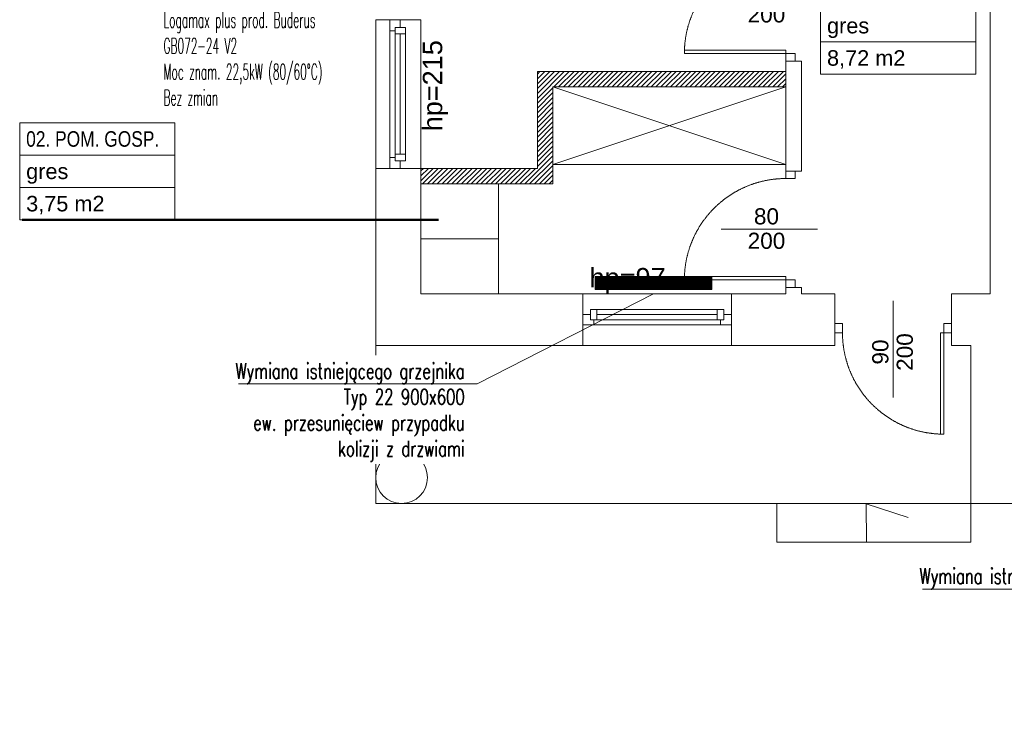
# Model space of a CAD drawing. Header units: millimetres. Extents: x -55054 to 44305, y -132338 to 49528.
# Tile 11 of 72: x 24751 to 32361, y -109431 to -104030. Entities that reach past the tile are written whole.
import ezdxf
from ezdxf import colors
from ezdxf.entities.mleader import LeaderData, LeaderLine
from ezdxf.enums import TextEntityAlignment as Align
from ezdxf.math import Vec2, Vec3

# ---------------------------------------------------------------- set-up
doc = ezdxf.new("R2010")
doc.units = ezdxf.units.MM
doc.header["$LTSCALE"] = 100
doc.linetypes.add('Kosów OSP 27-03-2026_xref$0$DASHED', pattern=[0.75, 0.5, -0.25])
for name, color, linetype, lineweight in [('.HC_CT_ISTN_ZASILANIE', 18, 'CFZ_LINE', 20), ('.WK_WODA_OPIS', 7, 'Continuous', 13), ('.XREF', 251, 'Continuous', 5), ('Kosów OSP 27-03-2026_xref$0$A_drzwi', 8, 'Continuous', 5), ('Kosów OSP 27-03-2026_xref$0$A_hatch', 8, 'Continuous', 5), ('Kosów OSP 27-03-2026_xref$0$A_meble', 8, 'Continuous', 5), ('Kosów OSP 27-03-2026_xref$0$A_meble kuchnia lazienka', 8, 'Continuous', 5), ('Kosów OSP 27-03-2026_xref$0$A_okno', 8, 'Continuous', 5), ('Kosów OSP 27-03-2026_xref$0$A_opis pom', 8, 'Continuous', 5), ('Kosów OSP 27-03-2026_xref$0$A_opis stolarki', 8, 'Continuous', 5), ('Kosów OSP 27-03-2026_xref$0$A_SC_MUROWANA_DZIAŁOWA', 8, 'Continuous', 5), ('Kosów OSP 27-03-2026_xref$0$A_schody', 8, 'Continuous', 5), ('Kosów OSP 27-03-2026_xref$0$A_scianazew', 8, 'Continuous', 5), ('Kosów OSP 27-03-2026_xref$0$a_sciany nowe', 8, 'Continuous', 5)]:
    doc.layers.add(name, color=color, linetype=linetype, lineweight=lineweight)
doc.styles.add('Kosów OSP 27-03-2026_xref$0$dar-styl', font='arial.ttf')
doc.styles.add('Kosów OSP 27-03-2026_xref$0$Standard', font='arial.ttf')
doc.styles.get("Standard").update_dxf_attribs({"font": 'arial.ttf'})
doc.styles.add('WYMIARY', font='romans.shx', dxfattribs={"width": 0.7})
doc.linetypes.add('CFZ_LINE', pattern='A,12.7,-5.08,["CF",Standard,S=2.54,R=0,X=-0.1,Y=-1.27],-12.35', length=30.13)

# ---------------------------------------------------------------- blocks, each defined once
blk = doc.blocks.new('*U191')
at = {"color": 0}
for p, q in [((0, -91.5), (-88, -91.5)), ((-88, -94.5), (-88, -91.5)), ((0, -91.5), (0, -94.5)), ((0, -94.5), (-88, -94.5))]:
    blk.add_line(p, q, dxfattribs=at)
for points in [[(8, -6.5), (8, 0), (0, 0), (0, -6.5)], [(8, -101), (8, -94.5), (0, -94.5), (0, -101)]]:
    blk.add_lwpolyline(points, close=True, dxfattribs=at)
at = {"color": 0, "linetype": 'Kosów OSP 27-03-2026_xref$0$DASHED', "ltscale": 15}
blk.add_arc((0, -94.5), 88, 90, 178.04636, dxfattribs=at)
at = {"layer": 'Kosów OSP 27-03-2026_xref$0$A_opis stolarki'}
blk.add_line((-56.09, -50.5), (27.54, -50.5), dxfattribs=at)
at = {"layer": 'Kosów OSP 27-03-2026_xref$0$A_opis stolarki', "ltscale": 0.5, "style": 'Kosów OSP 27-03-2026_xref$0$dar-styl'}
blk.add_attdef('ODPORNOŚĆ_OGNIOWA', text='', height=15, rotation=90, dxfattribs=at).set_placement((-55.91, -50.5), align=Align.TOP_CENTER)
blk.add_attdef('SYMBOL_DRZWI1', text='', height=14, dxfattribs=at).set_placement((-16.77, -50.5), align=Align.BOTTOM_CENTER)
blk.add_attdef('SYMBOL_DRZWI2', text='', height=14, dxfattribs=at).set_placement((-16.77, -53.5), align=Align.TOP_CENTER)
blk = doc.blocks.new('*U192')
at = {"color": 0}
for p, q in [((0, -91.5), (-88, -91.5)), ((-88, -94.5), (-88, -91.5)), ((0, -91.5), (0, -94.5)), ((0, -94.5), (-88, -94.5))]:
    blk.add_line(p, q, dxfattribs=at)
for points in [[(8, -6.5), (8, 0), (0, 0), (0, -6.5)], [(8, -101), (8, -94.5), (0, -94.5), (0, -101)]]:
    blk.add_lwpolyline(points, close=True, dxfattribs=at)
at = {"color": 0, "linetype": 'Kosów OSP 27-03-2026_xref$0$DASHED', "ltscale": 15}
blk.add_arc((0, -94.5), 88, 90, 178.04636, dxfattribs=at)
at = {"layer": 'Kosów OSP 27-03-2026_xref$0$A_opis stolarki'}
blk.add_line((-56.09, -50.5), (27.54, -50.5), dxfattribs=at)
at = {"layer": 'Kosów OSP 27-03-2026_xref$0$A_opis stolarki', "ltscale": 0.5, "style": 'Kosów OSP 27-03-2026_xref$0$dar-styl', "text_generation_flag": 2}
blk.add_attdef('ODPORNOŚĆ_OGNIOWA', text='', height=15, rotation=270, dxfattribs=at).set_placement((52.16, -50.5), align=Align.TOP_CENTER)
at = {"layer": 'Kosów OSP 27-03-2026_xref$0$A_opis stolarki', "ltscale": 0.5, "style": 'Kosów OSP 27-03-2026_xref$0$dar-styl'}
blk.add_attdef('SYMBOL_DRZWI1', text='', height=14, dxfattribs=at).set_placement((-16.77, -50.5), align=Align.BOTTOM_CENTER)
blk.add_attdef('SYMBOL_DRZWI2', text='', height=14, dxfattribs=at).set_placement((-16.77, -53.5), align=Align.TOP_CENTER)
blk = doc.blocks.new('Kosów OSP 27-03-2026_xref$0$A_METKA POM.')
at = {"layer": 'Kosów OSP 27-03-2026_xref$0$A_opis pom'}
blk.add_lwpolyline([(0, 0), (120, 0), (120, -75), (0, -75)], close=True, dxfattribs=at)
for points in [[(0, -25), (120, -25)], [(0, -50), (120, -50)]]:
    blk.add_lwpolyline(points, dxfattribs=at)
at = {"layer": 'Kosów OSP 27-03-2026_xref$0$A_opis pom', "style": 'Kosów OSP 27-03-2026_xref$0$dar-styl'}
for tag, p in [('NAZWA_POM', (5, -6.5)), ('WYKOŃCZENIE', (5, -31.5)), ('POWIERZCHNIA', (5, -56.5))]:
    blk.add_attdef(tag, text='', height=12, dxfattribs=at).set_placement(p, align=Align.TOP_LEFT)
blk = doc.blocks.new('Kosów OSP 27-03-2026_xref$0$A$C69D56E1C')
at = {"layer": 'Kosów OSP 27-03-2026_xref$0$A_hatch'}
h = blk.add_hatch(dxfattribs=at)
h.set_pattern_fill('COMMON_BRICK', color=256)
h.set_pattern_definition([(45, (105094.091, 4849.73), (-1.88090404, 1.88090404), [])])
h.paths.add_polyline_path([(-1643.27, -880.46), (-1643.27, -868.46), (-1553.27, -868.46), (-1553.27, -793.46), (-1361.27, -793.46), (-1361.27, -805.46), (-1541.27, -805.46), (-1541.27, -880.46)])
h.paths.add_polyline_path([(-1410.27, -132.46), (-1410.27, -369.46), (-1361.27, -369.46), (-1361.27, -432.46), (-1349.27, -432.46), (-1349.27, -369.46), (-1334.27, -369.46), (-1334.27, -357.46), (-1398.27, -357.46), (-1398.27, -235.46), (-1398.27, -132.46)])
h.paths.add_polyline_path([(-1478.27, -107.46), (-1478.27, -132.46), (-1388.27, -132.46), (-1388.27, -107.46)])
h.paths.add_polyline_path([(-1234.27, -369.46), (-1234.27, -357.46), (-1198.27, -357.46), (-1198.27, -369.46)])
at = {"linetype": 'Kosów OSP 27-03-2026_xref$0$DASHED', "ltscale": 50}
for points in [[(-1643.27, -753.46), (-1678.27, -753.46), (-1678.27, -868.46), (-1643.27, -868.46)], [(-1518.27, -965.46), (-1518.26, -1005.46), (-1403.26, -1005.46), (-1403.26, -965.46)]]:
    blk.add_lwpolyline(points, close=True, dxfattribs=at)
at = {"layer": 'Kosów OSP 27-03-2026_xref$0$A_meble'}
for p, q in [((-1541.27, -865.46), (-1361.27, -805.46)), ((-1361.27, -865.46), (-1541.27, -805.46)), ((-1583.27, -922.96), (-1643.27, -922.96))]:
    blk.add_line(p, q, dxfattribs=at)
for points in [[(-1541.27, -805.46), (-1361.27, -805.46), (-1361.27, -865.46), (-1541.27, -865.46)], [(-1643.27, -965.46), (-1643.27, -880.46), (-1583.27, -880.46), (-1583.27, -965.46)]]:
    blk.add_lwpolyline(points, close=True, dxfattribs=at)
at = {"layer": 'Kosów OSP 27-03-2026_xref$0$A_okno'}
for p, q in [((-1667.27, -761.96, 0), (-1667.27, -753.46, 0)), ((-1663.27, -759.46, 0), (-1655.27, -759.46, 0)), ((-1663.27, -764.46, 0), (-1663.27, -759.46, 0)), ((-1659.27, -759.46, 0), (-1663.27, -759.46, 0)), ((-1663.27, -759.46, 0), (-1663.27, -810.96, -0.02)), ((-1659.27, -753.46, 0), (-1659.27, -759.46, 0)), ((-1655.27, -810.96, -0.02), (-1655.27, -759.46, 0)), ((-1655.27, -759.46, 0), (-1655.27, -764.46, 0)), ((-1663.27, -761.96, 0), (-1667.27, -761.96, 0)), ((-1667.27, -810.96, -0.02), (-1667.27, -761.96, 0)), ((-1659.77, -764.46, 0), (-1663.27, -764.46, 0)), ((-1655.27, -764.46, 0), (-1663.27, -764.46, 0)), ((-1659.27, -764.46, 0), (-1659.27, -810.96, -0.02)), ((-1655.27, -764.46, 0), (-1658.77, -764.46, 0)), ((-1667.27, -868.46, -0.05), (-1667.27, -810.96, -0.02)), ((-1663.27, -810.96, -0.02), (-1663.27, -862.46, -0.04)), ((-1659.27, -810.96, -0.02), (-1659.27, -857.46, -0.04)), ((-1655.27, -862.46, -0.05), (-1655.27, -810.96, -0.02)), ((-1663.27, -857.46, -0.04), (-1655.27, -857.46, -0.04)), ((-1663.27, -859.96, -0.04), (-1667.27, -859.96, -0.04)), ((-1655.27, -862.46, -0.04), (-1663.27, -862.46, -0.04)), ((-1659.27, -868.46, -0.04), (-1659.27, -862.46, -0.04)), ((-1518.27, -981.46, 0), (-1512.27, -981.46, 0)), ((-1460.76, -977.46, -0.02), (-1512.27, -977.46, 0)), ((-1512.27, -985.46, 0), (-1512.27, -977.46, 0)), ((-1512.27, -977.46, 0), (-1507.27, -977.46, 0)), ((-1512.27, -981.46, 0), (-1512.27, -985.46, 0)), ((-1507.27, -977.46, 0), (-1507.27, -980.96, 0)), ((-1507.27, -977.46, 0), (-1507.27, -985.46, 0)), ((-1507.27, -981.46, 0), (-1460.76, -981.46, -0.02)), ((-1409.26, -977.46, -0.05), (-1460.76, -977.46, -0.02)), ((-1460.76, -981.46, -0.02), (-1414.26, -981.46, -0.04)), ((-1414.26, -985.46, -0.04), (-1414.26, -977.46, -0.04)), ((-1409.26, -977.46, -0.04), (-1409.26, -985.46, -0.04)), ((-1403.26, -981.46, -0.04), (-1409.26, -981.46, -0.04)), ((-1507.27, -985.46, 0), (-1512.27, -985.46, 0)), ((-1512.27, -985.46, 0), (-1460.76, -985.46, -0.02)), ((-1509.77, -985.46, 0), (-1509.77, -989.46, 0)), ((-1507.27, -981.96, 0), (-1507.27, -985.46, 0)), ((-1460.76, -985.46, -0.02), (-1409.26, -985.46, -0.04)), ((-1411.76, -985.46, -0.04), (-1411.76, -989.46, -0.04)), ((-1509.77, -989.46, 0), (-1518.27, -989.46, 0)), ((-1460.76, -989.46, -0.02), (-1509.77, -989.46, 0)), ((-1403.26, -989.46, -0.05), (-1460.76, -989.46, -0.02))]:
    blk.add_line(p, q, dxfattribs=at)
at = {"layer": 'Kosów OSP 27-03-2026_xref$0$A_opis pom', "const_width": 2}
blk.add_lwpolyline([(-1951.7, -908.17), (-1629.65, -908.17)], dxfattribs=at)
at = {"layer": 'Kosów OSP 27-03-2026_xref$0$A_SC_MUROWANA_DZIAŁOWA'}
for points in [[(-1203.27, -805.46), (-1203.27, -706.46)], [(-1361.27, -870.46), (-1361.27, -785.46)], [(-1361.27, -785.46), (-1349.27, -785.46)], [(-1349.27, -817.46), (-1349.27, -785.46)], [(-1203.27, -965.46), (-1203.27, -805.46)], [(-1349.27, -870.46), (-1349.27, -817.46)]]:
    blk.add_lwpolyline(points, dxfattribs=at)
at = {"layer": 'Kosów OSP 27-03-2026_xref$0$A_schody'}
for p, q in [((-1678.27, -1005.46), (-1678.27, -1127.46)), ((-1218.27, -1127.46), (-1678.27, -1127.46)), ((-1368.27, -1157.46), (-1368.27, -1127.46)), ((-1299, -1157.39), (-1299.26, -1127.64)), ((-1299.26, -1127.64), (-1266.78, -1138.2)), ((-1218.27, -1157.46), (-1218.27, -1127.46)), ((-1218.27, -1157.46), (-1368.27, -1157.46))]:
    blk.add_line(p, q, dxfattribs=at)
at = {"layer": 'Kosów OSP 27-03-2026_xref$0$A_scianazew'}
for p, q in [((-1678.27, -868.46), (-1678.27, -1005.46)), ((-1361.27, -870.46), (-1349.27, -870.46)), ((-1638.27, -965.46), (-1643.27, -965.46)), ((-1403.26, -965.46), (-1361.27, -965.46)), ((-1361.27, -965.46), (-1361.27, -960.46)), ((-1361.27, -960.46), (-1349.27, -960.46)), ((-1349.27, -960.46), (-1349.27, -965.46)), ((-1678.27, -1005.46), (-1678.27, -1005.46)), ((-1678.27, -1005.46), (-1518.27, -1005.46))]:
    blk.add_line(p, q, dxfattribs=at)
for points in [[(-1643.27, -868.46), (-1643.27, -965.46)], [(-1638.27, -965.46), (-1518.27, -965.46)], [(-1349.27, -965.46), (-1323.27, -965.46)], [(-1323.27, -1005.46), (-1323.27, -965.46)], [(-1233.27, -965.46), (-1203.27, -965.46)], [(-1233.27, -1005.46), (-1233.27, -965.46)], [(-1403.26, -1005.46), (-1323.27, -1005.46)], [(-1233.27, -1005.46), (-1218.27, -1005.46), (-1218.27, -1127.46), (-1007.27, -1127.46)]]:
    blk.add_lwpolyline(points, dxfattribs=at)
blk.add_circle((-1658.27, -1107.46), 20, dxfattribs=at)
at = {"layer": 'Kosów OSP 27-03-2026_xref$0$a_sciany nowe'}
for p, q in [((-1361.27, -805.46), (-1361.27, -793.46)), ((-1643.27, -880.46), (-1643.27, -868.46))]:
    blk.add_line(p, q, dxfattribs=at)
for points in [[(-1643.27, -868.46), (-1553.27, -868.46), (-1553.27, -793.46), (-1361.27, -793.46)], [(-1643.27, -880.46), (-1541.27, -880.46), (-1541.27, -805.46), (-1361.27, -805.46)]]:
    blk.add_lwpolyline(points, dxfattribs=at)
at = {"layer": 'Kosów OSP 27-03-2026_xref$0$A_drzwi', "xscale": 0.8910781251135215, "yscale": 0.8910781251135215, "zscale": 0.8910781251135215}
for name, p in [('*U192', (-1361.27, -695.46)), ('*U191', (-1361.27, -870.46))]:
    blk.add_blockref(name, p, dxfattribs=at).add_auto_attribs({'SYMBOL_DRZWI1': '80', 'SYMBOL_DRZWI2': '200'})
at = {"layer": 'Kosów OSP 27-03-2026_xref$0$A_drzwi', "xscale": 0.8910891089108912, "yscale": 0.8910891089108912, "zscale": 0.8910891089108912, "rotation": 90.0000000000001}
blk.add_blockref('*U192', (-1323.27, -995.46), dxfattribs=at).add_auto_attribs({'SYMBOL_DRZWI1': '90', 'SYMBOL_DRZWI2': '200'})
at = {"layer": 'Kosów OSP 27-03-2026_xref$0$A_opis pom'}
ref = blk.add_blockref('Kosów OSP 27-03-2026_xref$0$A_METKA POM.', (-1334.43, -720.55, -80), dxfattribs=dict(at, rotation=360))
ref.add_attrib('NAZWA_POM', '0.1 WIATROŁAP', dxfattribs={"height": 12, "style": 'Kosów OSP 27-03-2026_xref$0$dar-styl', "width": 0.8}).set_placement((-1329.43, -727.05, -80), align=Align.TOP_LEFT)
ref.add_attrib('WYKOŃCZENIE', 'gres', dxfattribs={"height": 12, "style": 'Kosów OSP 27-03-2026_xref$0$dar-styl'}).set_placement((-1329.43, -752.05, -80), align=Align.TOP_LEFT)
ref.add_attrib('POWIERZCHNIA', '8,72 m2', dxfattribs={"height": 12, "style": 'Kosów OSP 27-03-2026_xref$0$dar-styl'}).set_placement((-1329.43, -777.05, -80), align=Align.TOP_LEFT)
ref = blk.add_blockref('Kosów OSP 27-03-2026_xref$0$A_METKA POM.', (-1953.4, -833.17), dxfattribs=dict(at, rotation=360))
ref.add_attrib('NAZWA_POM', '02. POM. GOSP.', dxfattribs={"height": 12, "style": 'Kosów OSP 27-03-2026_xref$0$dar-styl', "width": 0.8}).set_placement((-1948.4, -839.67), align=Align.TOP_LEFT)
ref.add_attrib('WYKOŃCZENIE', 'gres', dxfattribs={"height": 12, "style": 'Kosów OSP 27-03-2026_xref$0$dar-styl'}).set_placement((-1948.4, -864.67), align=Align.TOP_LEFT)
ref.add_attrib('POWIERZCHNIA', '3,75 m2', dxfattribs={"height": 12, "style": 'Kosów OSP 27-03-2026_xref$0$dar-styl'}).set_placement((-1948.4, -889.67), align=Align.TOP_LEFT)
at = {"layer": 'Kosów OSP 27-03-2026_xref$0$A_opis pom', "insert": (-1641.82, -839.79, 0.09), "char_height": 15, "width": 119.0753, "attachment_point": 1, "rotation": 90, "style": 'Kosów OSP 27-03-2026_xref$0$Standard'}
blk.add_mtext('hp=215', dxfattribs=at)
at = {"layer": 'Kosów OSP 27-03-2026_xref$0$A_opis pom', "insert": (-1512.98, -945.42, 0.09), "char_height": 15, "width": 119.0753, "attachment_point": 1, "style": 'Kosów OSP 27-03-2026_xref$0$Standard'}
blk.add_mtext('hp=97', dxfattribs=at)
blk = doc.blocks.new('Kosów OSP 27-03-2026_xref')
at = {"layer": 'Kosów OSP 27-03-2026_xref$0$A_meble kuchnia lazienka'}
blk.add_blockref('Kosów OSP 27-03-2026_xref$0$A$C69D56E1C', (6868.75, -5828.65), dxfattribs=at)
blk = doc.blocks.new('_None')

msp = doc.modelspace()

# ---------------------------------------------------------------- block references
at = {"layer": '.XREF', "xscale": 10, "yscale": 10, "zscale": 10}
msp.add_blockref('Kosów OSP 27-03-2026_xref', (-24402.4, -38209.1, -141.5), dxfattribs=at)

# ---------------------------------------------------------------- next in the draw order: leaders
at = {"layer": '.WK_WODA_OPIS'}
ml = msp.add_multileader_mtext('Standard', dxfattribs=at)
ml.set_content('\\W0.5;Grzejnik panelowy dekoracyjny\\P1200W 1600x410\\Pmodyfikacja istniejących podejść \\P', color=256, style='WYMIARY')
ml.set_leader_properties(linetype='ByLayer', lineweight=-1)
ml.set_arrow_properties(name='NONE')
ml.build(insert=Vec2(0, 0))
ml.multileader.update_dxf_attribs({"text_left_attachment_type": 6, "text_right_attachment_type": 6, "dogleg_length": 86.4, "arrow_head_size": 40})
ctx = ml.context
ctx.base_point, ctx.char_height, ctx.arrow_head_size, ctx.landing_gap_size, ctx.plane_origin = Vec3(26187.9, -102670.9, 524.5), 120, 40, 10, Vec3(-52145206.9, -7113393.3, 524.5)
ctx.left_attachment, ctx.right_attachment = 6, 6
notes = []
notes.append((ctx, [(0, (1, 1, 0), (27791.4, -102670.9, 524.5), (-1, 0), 86.4, [(0, [(30792.4, -102340.1, 524.5)], 0, [])])]))
ctx.mtext.insert, ctx.mtext.line_spacing_style = Vec3(26197.9, -102510.9, 524.5), 2
ctx.mtext.has_bg_fill, ctx.mtext.bg_color, ctx.mtext.bg_scale_factor, ctx.mtext.bg_transparency, ctx.mtext.use_window_bg_color = 1, -1027028792, 1.5, 0, 1
ml = msp.add_multileader_mtext('Standard', dxfattribs=at)
ml.set_content('Wymiana istniejącego grzejnika\\PTyp 22 1200x600', color=256, style='WYMIARY')
ml.set_leader_properties(lineweight=-1)
ml.set_arrow_properties(name='NONE')
ml.build(insert=Vec2(0, 0))
ml.multileader.update_dxf_attribs({"text_left_attachment_type": 6, "text_right_attachment_type": 6, "dogleg_length": 86.4, "arrow_head_size": 40})
ctx = ml.context
ctx.base_point, ctx.char_height, ctx.arrow_head_size, ctx.landing_gap_size, ctx.plane_origin = Vec3(31484.2, -108431.6, 258.5), 120, 40, 10, Vec3(66837.8, -94054.5, 258.5)
ctx.left_attachment, ctx.right_attachment, ctx.text_align_type = 6, 6, 2
notes.append((ctx, [(0, (1, 1, 0), (33574.5, -108431.6, 258.5), (-1, 0), 86.4, [(0, [(34787.4, -107370.2, 258.5)], 0, [])])]))
ctx.mtext.insert, ctx.mtext.alignment, ctx.mtext.line_spacing_style, ctx.mtext.flow_direction = Vec3(33478.2, -108271.6, 258.5), 3, 2, 5
ctx.mtext.has_bg_fill, ctx.mtext.bg_color, ctx.mtext.bg_scale_factor, ctx.mtext.bg_transparency, ctx.mtext.use_window_bg_color = 1, -1027028792, 1.5, 0, 1
for ctx, leaders in notes:
    for number, flags, end, landing, length, lines in leaders:
        leader = LeaderData()
        leader.index, (leader.has_last_leader_line, leader.has_dogleg_vector, leader.attachment_direction) = number, flags
        leader.last_leader_point, leader.dogleg_vector, leader.dogleg_length = Vec3(end), Vec3(landing), length
        for number, points, colour, breaks in lines:
            line = LeaderLine()
            line.index, line.vertices, line.color, line.breaks = number, Vec3.list(points), colors.encode_raw_color(colour), breaks
            leader.lines.append(line)
        ctx.leaders.append(leader)

# ---------------------------------------------------------------- next in the draw order: leaders
ml = msp.add_multileader_mtext('Standard', dxfattribs=at)
ml.set_content('\\W0.5;Istniejący kocioł gazowy\\PLogamax plus prod. Buderus\\PGB072-24 V2\\PMoc znam. 22,5kW (80/60%%dC)\\PBez zmian', color=256, style='WYMIARY')
ml.set_leader_properties(linetype='ByLayer', lineweight=-1)
ml.set_arrow_properties(name='NONE')
ml.build(insert=Vec2(0, 0))
ml.multileader.update_dxf_attribs({"text_left_attachment_type": 6, "text_right_attachment_type": 6, "dogleg_length": 86.4, "arrow_head_size": 40})
ctx = ml.context
ctx.base_point, ctx.char_height, ctx.arrow_head_size, ctx.landing_gap_size, ctx.plane_origin = Vec3(25851.8, -103916.3, 524.5), 120, 40, 10, Vec3(-52145832.5, -7114428.7, 524.5)
ctx.left_attachment, ctx.right_attachment = 6, 6
notes = []
notes.append((ctx, [(0, (1, 1, 0), (27335.3, -103916.3, 524.5), (-1, 0), 86.4, [(0, [(29301.5, -103602.9, 524.5)], 0, [])])]))
ctx.mtext.insert, ctx.mtext.line_spacing_style = Vec3(25861.8, -103772.3, 524.5), 2
ctx.mtext.has_bg_fill, ctx.mtext.bg_color, ctx.mtext.bg_scale_factor, ctx.mtext.bg_transparency, ctx.mtext.use_window_bg_color = 1, -1027028792, 1.5, 0, 1
for ctx, leaders in notes:
    for number, flags, end, landing, length, lines in leaders:
        leader = LeaderData()
        leader.index, (leader.has_last_leader_line, leader.has_dogleg_vector, leader.attachment_direction) = number, flags
        leader.last_leader_point, leader.dogleg_vector, leader.dogleg_length = Vec3(end), Vec3(landing), length
        for number, points, colour, breaks in lines:
            line = LeaderLine()
            line.index, line.vertices, line.color, line.breaks = number, Vec3.list(points), colors.encode_raw_color(colour), breaks
            leader.lines.append(line)
        ctx.leaders.append(leader)

# ---------------------------------------------------------------- next in the draw order: hatches: boundary and pattern name
at = {"layer": '.HC_CT_ISTN_ZASILANIE', "ltscale": 0.01}
h = msp.add_hatch(dxfattribs=at)
h.set_pattern_fill('ANSI31', color=256, angle=90, style=0)
h.set_pattern_definition([(135, (-4978.7004, 25518.3425), (-2.24506403, -2.24506403), [])])
h.paths.add_polyline_path([(29200.1, -106115.5), (30100.1, -106115.5), (30100.1, -106015.5), (29200.1, -106015.5)])

# ---------------------------------------------------------------- next in the draw order: linework, layer by layer
at = {"layer": '.HC_CT_ISTN_ZASILANIE', "ltscale": 0.01, "elevation": -141.5}
msp.add_lwpolyline([(29200.1, -106115.5), (30100.1, -106115.5), (30100.1, -106015.5), (29200.1, -106015.5)], close=True, dxfattribs=at)

# ---------------------------------------------------------------- next in the draw order: leaders
at = {"layer": '.WK_WODA_OPIS'}
ml = msp.add_multileader_mtext('Standard', dxfattribs=at)
ml.set_content('Wymiana istniejącego grzejnika\\PTyp 22 900x600 \\Pew. przesunięciew przypadku \\Pkolizji z drzwiami', color=256, style='WYMIARY')
ml.set_leader_properties(lineweight=-1)
ml.set_arrow_properties(name='NONE')
ml.build(insert=Vec2(0, 0))
ml.multileader.update_dxf_attribs({"text_left_attachment_type": 6, "text_right_attachment_type": 6, "dogleg_length": 86.4, "arrow_head_size": 40})
ctx = ml.context
ctx.base_point, ctx.char_height, ctx.arrow_head_size, ctx.landing_gap_size, ctx.plane_origin = Vec3(26196.8, -106846.1, 258.5), 120, 40, 10, Vec3(61550.4, -92469, 258.5)
ctx.left_attachment, ctx.right_attachment, ctx.text_align_type = 6, 6, 2
notes = []
notes.append((ctx, [(0, (1, 1, 0), (28287.1, -106846.1, 258.5), (-1, 0), 86.4, [(0, [(29650.1, -106150.2, 258.5)], 0, [])])]))
ctx.mtext.insert, ctx.mtext.alignment, ctx.mtext.line_spacing_style, ctx.mtext.flow_direction = Vec3(28190.8, -106686.1, 258.5), 3, 2, 5
ctx.mtext.has_bg_fill, ctx.mtext.bg_color, ctx.mtext.bg_scale_factor, ctx.mtext.bg_transparency, ctx.mtext.use_window_bg_color = 1, -1027028792, 1.5, 0, 1
for ctx, leaders in notes:
    for number, flags, end, landing, length, lines in leaders:
        leader = LeaderData()
        leader.index, (leader.has_last_leader_line, leader.has_dogleg_vector, leader.attachment_direction) = number, flags
        leader.last_leader_point, leader.dogleg_vector, leader.dogleg_length = Vec3(end), Vec3(landing), length
        for number, points, colour, breaks in lines:
            line = LeaderLine()
            line.index, line.vertices, line.color, line.breaks = number, Vec3.list(points), colors.encode_raw_color(colour), breaks
            leader.lines.append(line)
        ctx.leaders.append(leader)

doc.saveas('drawing.dxf')
